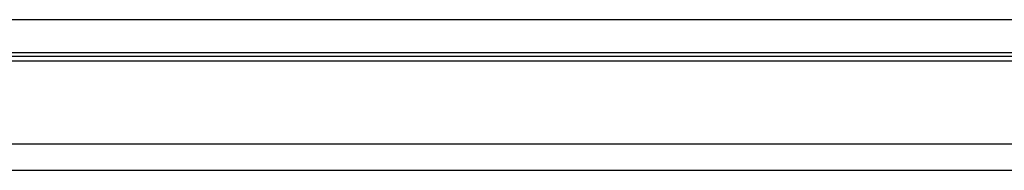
# Model space of a CAD drawing. Header units: millimetres. Extents: x 74 to 563, y 140 to 312.
# Tile 4 of 49: x 402 to 477, y 166 to 177. Entities that reach past the tile are written whole.
import ezdxf

# ---------------------------------------------------------------- set-up
doc = ezdxf.new("R2010")
doc.units = ezdxf.units.MM
doc.header["$LTSCALE"] = 0.15
doc.layers.add('2', color=7, linetype='CONTINUOUS', true_color=0xffffff)
doc.layers.add('OUT', color=3, linetype='CONTINUOUS')

msp = doc.modelspace()

# ---------------------------------------------------------------- linework, layer by layer
at = {"layer": '2', "color": 0, "linetype": 'Continuous'}
for p, q in [((309.072, 174.727), (555.33, 174.727)), ((309.293, 174.373), (555.33, 174.373)), ((310.933, 168.08), (555.33, 168.08)), ((255.33, 166.08), (555.33, 166.08))]:
    msp.add_line(p, q, dxfattribs=at)
at = {"layer": 'OUT', "color": 0}
for p, q in [((500.33, 177.48), (360.33, 177.48)), ((500.33, 174.98), (360.33, 174.98))]:
    msp.add_line(p, q, dxfattribs=at)

doc.saveas('drawing.dxf')
